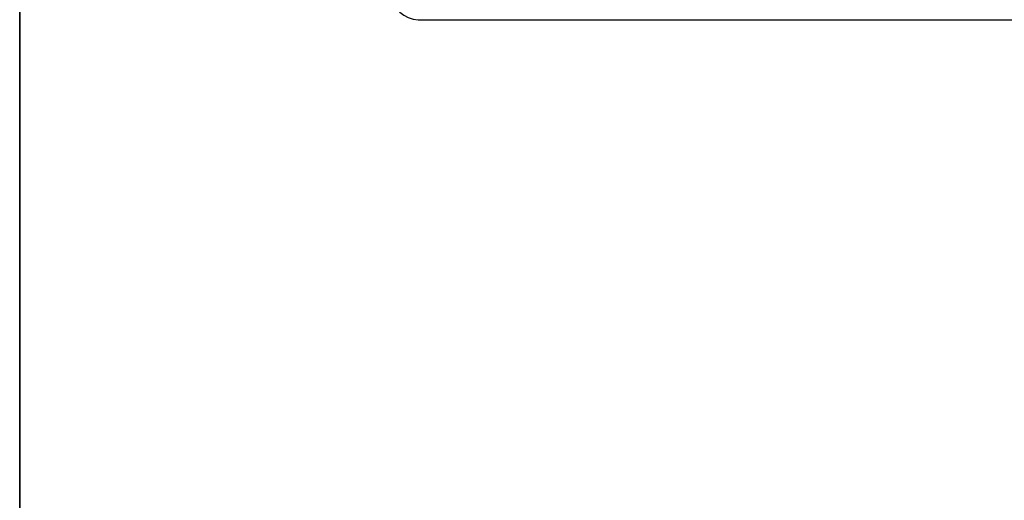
# Model space of a CAD drawing. Header units: inches. Extents: x 0 to 101, y -11 to 66.
# Tile 6 of 118: x 2.41 to 9.25, y 19.29 to 22.63. Entities that reach past the tile are written whole.
import ezdxf

# ---------------------------------------------------------------- set-up
doc = ezdxf.new("R2010")
doc.units = ezdxf.units.IN
doc.header["$LTSCALE"] = 6.067211
doc.header["$MEASUREMENT"] = 0
doc.layers.get('0').update_dxf_attribs({"lineweight": 25})
for name, color, linetype, lineweight in [('Sketch Geometry(ANSI)', 7, 'Continuous', 25), ('Symbols(ANSI)', 7, 'Continuous', 25), ('Visible Edges(ANSI)', 7, 'Continuous', 25)]:
    doc.layers.add(name, color=color, linetype=linetype, lineweight=lineweight)
doc.styles.add('Current-ANSI', font='arial.ttf')

# ---------------------------------------------------------------- blocks, each defined once
blk = doc.blocks.new('Borders 10_EXM - B (Inch)')
at = {"layer": 'Sketch Geometry(ANSI)', "linetype": 'Continuous', "lineweight": 35}
blk.add_line((0.3979, 10.5665), (0.3979, 0.2545), dxfattribs=at)
at = {"layer": 'Symbols(ANSI)', "color": 7, "style": 'Current-ANSI'}
blk.add_attdef('FILENAME_AND_PATH_001', (5.9016, 10.7181), '', height=0.09, dxfattribs=at)

msp = doc.modelspace()

# ---------------------------------------------------------------- linework, layer by layer
at = {"layer": 'Visible Edges(ANSI)'}
msp.add_line((5.1814, 22.6258), (29.3559, 22.6258), dxfattribs=at)
msp.add_arc((5.1814, 22.8056), 0.1798, 180, 270, dxfattribs=at)

# ---------------------------------------------------------------- block references
at = {"xscale": 6.067211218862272, "yscale": 6.067211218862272, "zscale": 6.067211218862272}
msp.add_blockref('Borders 10_EXM - B (Inch)', (0, 0), dxfattribs=at)

doc.saveas('drawing.dxf')
